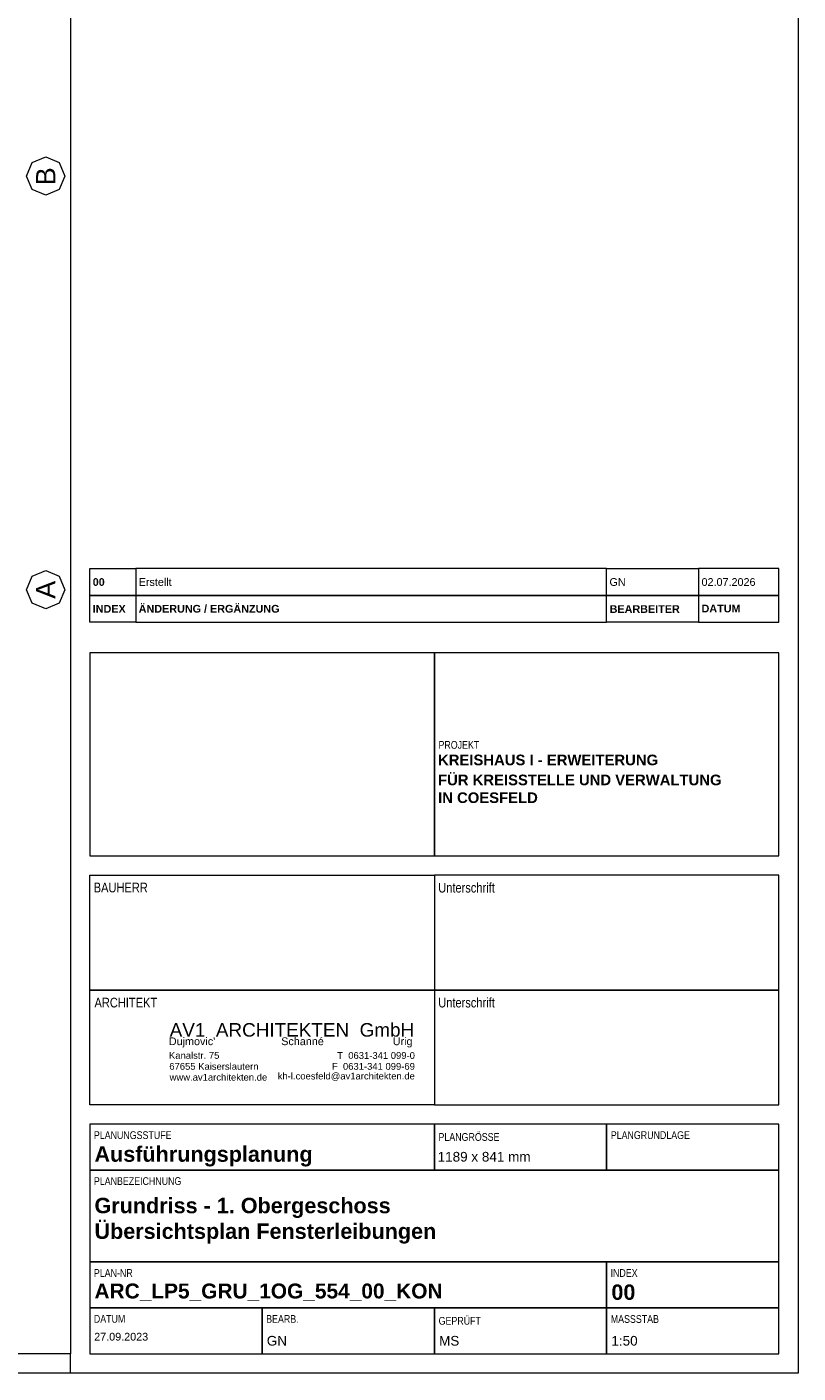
# Model space of a CAD drawing. Header units: metres. Extents: x -45.2 to 14.3, y -31.8 to 10.2.
# Tile 111 of 152: x 4.2 to 14.3, y -31.8 to -14.3. Entities that reach past the tile are written whole.
import ezdxf

# ---------------------------------------------------------------- set-up
doc = ezdxf.new("R2010")
doc.units = ezdxf.units.M
doc.header["$LTSCALE"] = 0.05
doc.linetypes.add('Achsen 01', pattern=[5.291531, 3.175, -1.058062, 0.352704, -0.705764])
doc.layers.add('AV1-Achsen', color=1, linetype='Achsen 01', lineweight=18, true_color=0xff0000)
doc.layers.add('AV1-Planrahmen', color=7, linetype='Continuous', lineweight=9)
doc.layers.add('Keine', color=7, linetype='Continuous', lineweight=9)
doc.styles.add('Arial', font='arial.ttf')
doc.styles.add('Arial (bold)', font='arialbd.ttf')
doc.styles.add('Arial Narrow', font='ARIALN.TTF')

# ---------------------------------------------------------------- blocks, each defined once
blk = doc.blocks.new('Group')
at = {"layer": 'AV1-Planrahmen', "color": 7}
blk.add_line((0.4045, -0.4205), (0.4045, -0.4155), dxfattribs=at)
at = {"layer": 'AV1-Planrahmen', "color": 7, "flags": 128}
for points in [[(-0.5945, -0.4205), (-0.5945, 0.4205), (0.5945, 0.4205), (0.5945, -0.4205)], [(-0.5695, -0.4155), (-0.5695, 0.4155), (0.4045, 0.4155), (0.4045, -0.4155)]]:
    blk.add_lwpolyline(points, close=True, dxfattribs=at)
blk = doc.blocks.new('Group-1')
at = {"layer": 'Keine', "linetype": 'Continuous', "flags": 128}
for points in [[(0.4215, -0.2245), (0.4095, -0.2245), (0.4095, -0.2175), (0.4215, -0.2175)], [(0.4215, -0.2245), (0.5445, -0.2245), (0.5445, -0.2175), (0.4215, -0.2175)], [(0.5685, -0.2245), (0.5445, -0.2245), (0.5445, -0.2175), (0.5685, -0.2175)], [(0.5685, -0.2245), (0.5895, -0.2245), (0.5895, -0.2175), (0.5685, -0.2175)]]:
    blk.add_lwpolyline(points, close=True, dxfattribs=at)
blk = doc.blocks.new('Group-1153')
at = {"layer": 'Keine', "linetype": 'Continuous', "flags": 128}
for points in [[(0.4215, -0.2175), (0.4095, -0.2175), (0.4095, -0.2105), (0.4215, -0.2105)], [(0.4215, -0.2175), (0.5445, -0.2175), (0.5445, -0.2105), (0.4215, -0.2105)], [(0.5685, -0.2175), (0.5445, -0.2175), (0.5445, -0.2105), (0.5685, -0.2105)], [(0.5685, -0.2175), (0.5895, -0.2175), (0.5895, -0.2105), (0.5685, -0.2105)]]:
    blk.add_lwpolyline(points, close=True, dxfattribs=at)

msp = doc.modelspace()

# ---------------------------------------------------------------- linework, layer by layer
at = {"layer": 'AV1-Achsen', "linetype": 'Continuous'}
for points in [[(4.7, -16.2), (4.627, -16.377), (4.45, -16.45), (4.273, -16.377), (4.2, -16.2), (4.273, -16.023), (4.45, -15.95), (4.627, -16.023)], [(4.7, -21.6), (4.627, -21.777), (4.45, -21.85), (4.273, -21.777), (4.2, -21.6), (4.273, -21.423), (4.45, -21.35), (4.627, -21.423)]]:
    msp.add_lwpolyline(points, close=True, dxfattribs=at)
at = {"layer": 'Keine', "linetype": 'Continuous'}
for points in [[(9.525, -22.425), (5.025, -22.425), (5.025, -25.075), (9.525, -25.075)], [(14.025, -22.425), (9.525, -22.425), (9.525, -25.075), (14.025, -25.075)], [(5.025, -25.325), (9.525, -25.325), (9.525, -26.825), (5.025, -26.825)], [(14.025, -25.325), (9.525, -25.325), (9.525, -26.825), (14.025, -26.825)], [(5.025, -26.825), (9.525, -26.825), (9.525, -28.325), (5.025, -28.325)], [(14.025, -26.825), (9.525, -26.825), (9.525, -28.325), (14.025, -28.325)], [(9.525, -28.575), (5.025, -28.575), (5.025, -29.175), (9.525, -29.175)], [(11.775, -28.575), (9.525, -28.575), (9.525, -29.175), (11.775, -29.175)], [(14.025, -28.575), (11.775, -28.575), (11.775, -29.175), (14.025, -29.175)], [(14.025, -29.175), (5.025, -29.175), (5.025, -30.375), (14.025, -30.375)], [(11.775, -30.375), (5.025, -30.375), (5.025, -30.975), (11.775, -30.975)], [(14.025, -30.375), (11.775, -30.375), (11.775, -30.975), (14.025, -30.975)], [(7.275, -30.975), (5.025, -30.975), (5.025, -31.575), (7.275, -31.575)], [(9.525, -30.975), (7.275, -30.975), (7.275, -31.575), (9.525, -31.575)], [(11.775, -30.975), (9.525, -30.975), (9.525, -31.575), (11.775, -31.575)], [(14.025, -30.975), (11.775, -30.975), (11.775, -31.575), (14.025, -31.575)]]:
    msp.add_lwpolyline(points, close=True, dxfattribs=at)

# ---------------------------------------------------------------- block references
at = {"layer": 'Keine', "color": 7, "transparency": 33554687, "xscale": 50, "yscale": 50, "zscale": 50}
for name in ['Group', 'Group-1153', 'Group-1']:
    msp.add_blockref(name, (-15.45, -10.8), dxfattribs=at)

# ---------------------------------------------------------------- texts
at = {"layer": 'AV1-Achsen', "char_height": 0.252, "attachment_point": 7, "rotation": 90, "style": 'Arial'}
for s, insert in [('B', (4.576, -16.321)), ('A', (4.576, -21.718))]:
    msp.add_mtext(s, dxfattribs=dict(at, insert=insert))
at = {"layer": 'Keine', "transparency": 33554687}
for s, insert, char_height, attachment_point, line_spacing_factor, style in [(' 00', (5.025, -21.5), 0.1009, 4, 0.994404, 'Arial (bold)'), (' Erstellt', (5.625, -21.5), 0.1009, 4, 0.969122, 'Arial'), (' GN', (11.773, -21.5), 0.1009, 4, 0.969122, 'Arial'), (' INDEX', (5.025, -21.85), 0.1009, 4, 0.25, 'Arial (bold)'), (' ÄNDERUNG / ERGÄNZUNG', (5.625, -21.85), 0.10087, 4, 0.25, 'Arial (bold)'), (' DATUM', (12.975, -21.846), 0.1009, 4, 0.25, 'Arial (bold)'), (' BEARBEITER', (11.775, -21.852), 0.10087, 4, 0.25, 'Arial (bold)'), ('Ausführungsplanung', (5.087, -29.129), 0.20174, 7, 0.994404, 'Arial (bold)'), ('Grundriss - 1. Obergeschoss\\PÜbersichtsplan Fensterleibungen', (5.087, -29.537), 0.20174, 1, 0.994404, 'Arial (bold)'), ('ARC_LP5_GRU_1OG_554_00_KON', (5.087, -30.771), 0.19514, 4, 0.994404, 'Arial (bold)'), ('00', (11.837, -30.771), 0.2017, 4, 0.994404, 'Arial (bold)'), ('GN', (7.337, -31.468), 0.1261, 7, 0.969122, 'Arial'), ('MS', (9.587, -31.468), 0.1261, 7, 0.969122, 'Arial'), ('1:50', (11.837, -31.468), 0.1261, 7, 0.969122, 'Arial')]:
    msp.add_mtext(s, dxfattribs=dict(at, insert=insert, char_height=char_height, attachment_point=attachment_point, line_spacing_factor=line_spacing_factor, style=style))
at = {"layer": 'Keine', "color": 7, "transparency": 33554687, "insert": (12.975, -21.5), "char_height": 0.10087, "attachment_point": 4, "line_spacing_factor": 0.969122, "style": 'Arial'}
msp.add_mtext(' 02.07.2026', dxfattribs=at)
at = {"layer": 'Keine', "color": 7, "attachment_point": 7}
for s, insert, char_height, style in [('PROJEKT', (9.579, -23.677), 0.1009, 'Arial Narrow'), ('KREISHAUS I - ERWEITERUNG', (9.573, -23.893), 0.1387, 'Arial (bold)'), ('FÜR KREISSTELLE UND VERWALTUNG', (9.573, -24.154), 0.1387, 'Arial (bold)'), ('IN COESFELD', (9.574, -24.386), 0.1387, 'Arial (bold)'), ('27.09.2023', (5.083, -31.402), 0.1009, 'Arial')]:
    msp.add_mtext(s, dxfattribs=dict(at, insert=insert, char_height=char_height, style=style))
at = {"layer": 'Keine', "attachment_point": 7}
for s, insert, char_height, style in [('BAUHERR', (5.077, -25.552), 0.1261, 'Arial Narrow'), ('Unterschrift', (9.576, -25.554), 0.12609, 'Arial Narrow'), ('Unterschrift', (9.576, -27.054), 0.12609, 'Arial Narrow'), ('ARCHITEKT', (5.087, -27.054), 0.1261, 'Arial Narrow'), ('AV1  ARCHITEKTEN  GmbH', (6.069, -27.436), 0.17653, 'Arial'), ("Dujmovic'                      Schanné                       Urig", (6.058, -27.575), 0.10087, 'Arial'), ('67655 Kaiserslautern', (6.064, -27.867), 0.08826, 'Arial'), ('Kanalstr. 75', (6.06, -27.724), 0.08826, 'Arial'), ('F  0631-341 099-69', (8.188, -27.867), 0.08826, 'Arial'), ('T  0631-341 099-0', (8.257, -27.725), 0.08826, 'Arial'), ('www.av1architekten.de', (6.068, -28.009), 0.08826, 'Arial'), ('kh-l.coesfeld@av1architekten.de', (7.48, -28.01), 0.08826, 'Arial'), ('PLANUNGSSTUFE', (5.079, -28.771), 0.10087, 'Arial Narrow'), ('PLANGRÖSSE', (9.579, -28.795), 0.1009, 'Arial Narrow'), ('PLANGRUNDLAGE', (11.829, -28.771), 0.10087, 'Arial Narrow'), ('1189 x 841 mm', (9.568, -29.066), 0.12609, 'Arial'), ('PLANBEZEICHNUNG', (5.079, -29.371), 0.10087, 'Arial Narrow'), ('PLAN-NR', (5.079, -30.569), 0.1009, 'Arial Narrow'), ('INDEX', (11.826, -30.569), 0.1009, 'Arial Narrow'), ('DATUM', (5.079, -31.169), 0.1009, 'Arial Narrow'), ('BEARB.', (7.329, -31.169), 0.1009, 'Arial Narrow'), ('GEPRÜFT', (9.581, -31.195), 0.1009, 'Arial Narrow'), ('MASSSTAB', (11.829, -31.171), 0.1009, 'Arial Narrow')]:
    msp.add_mtext(s, dxfattribs=dict(at, insert=insert, char_height=char_height, style=style))

doc.saveas('drawing.dxf')
